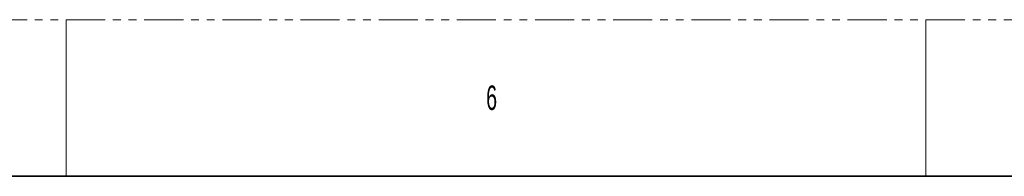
# Model space of a CAD drawing. Header units: millimetres. Extents: x 0 to 1118, y 0 to 864.
# Tile 52 of 256: x 272 to 432, y 838 to 864. Entities that reach past the tile are written whole.
import ezdxf

# ---------------------------------------------------------------- set-up
doc = ezdxf.new("R2010")
doc.units = ezdxf.units.MM
doc.linetypes.add('PHANTOM', pattern=[12.7, 6.35, -1.27, 1.27, -1.27, 1.27, -1.27])
doc.styles.add('SLDTEXTSTYLE3', font='TXT', dxfattribs={"width": 0.6})

msp = doc.modelspace()

# ---------------------------------------------------------------- linework, layer by layer
at = {"color": 7, "linetype": 'PHANTOM', "lineweight": 18}
msp.add_line((0, 863.6), (1117.6, 863.6), dxfattribs=at)
at = {"color": 7, "linetype": 'Continuous', "lineweight": 18}
for p, q in [((279.4, 863.6), (279.4, 838.2)), ((419.1, 863.6), (419.1, 838.2))]:
    msp.add_line(p, q, dxfattribs=at)
at = {"color": 7, "linetype": 'Continuous', "lineweight": 35}
msp.add_line((12.7, 838.2), (1104.9, 838.2), dxfattribs=at)

# ---------------------------------------------------------------- texts
at = {"color": 7, "linetype": 'Continuous', "lineweight": 0, "insert": (347.6625, 852.9292), "char_height": 3.9688, "attachment_point": 1, "style": 'SLDTEXTSTYLE3'}
msp.add_mtext('6', dxfattribs=at)

doc.saveas('drawing.dxf')
